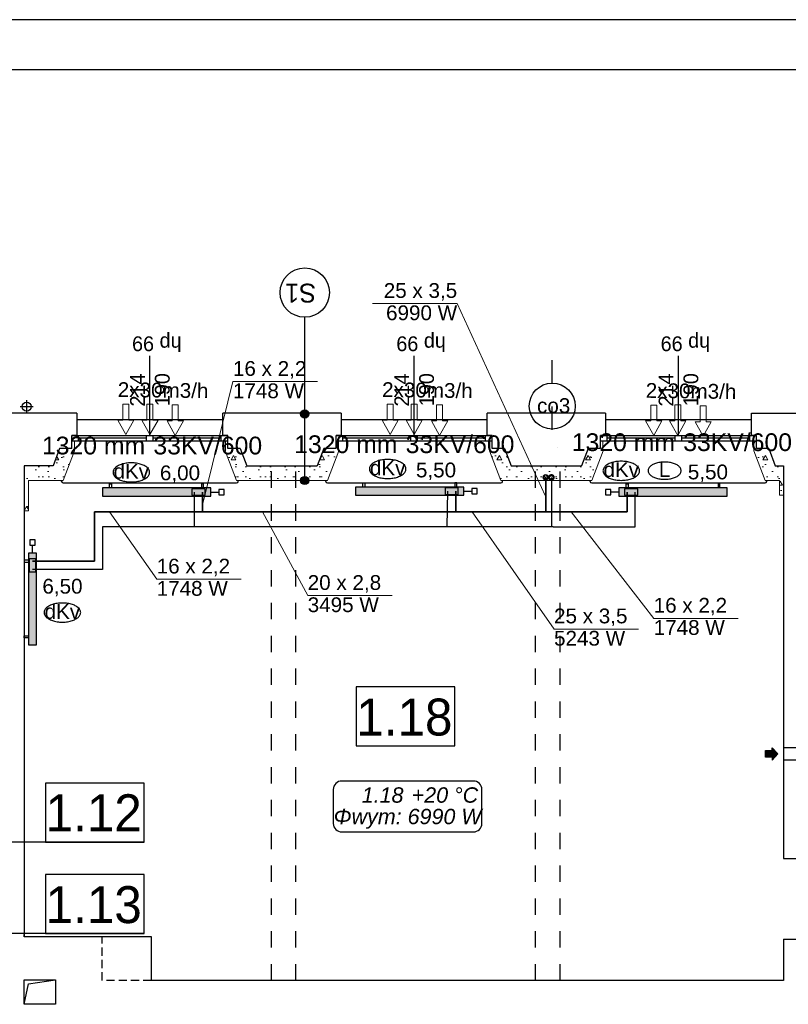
# Model space of a CAD drawing. Header units: millimetres. Extents: x 45180 to 119519, y 31297 to 302414.
# Tile 43 of 97: x 98824 to 108188, y 148160 to 160153. Entities that reach past the tile are written whole.
import ezdxf
from ezdxf.lldxf.tags import DXFTag

# ---------------------------------------------------------------- set-up
doc = ezdxf.new("R2010")
doc.units = ezdxf.units.MM
doc.header["$MEASUREMENT"] = 0
for name, pattern in [('Dashed', [564.444447, 282.222223, -282.222223]), ('Krawędzie ukryte', [150, 100, -50]), ('PHANTOM', [2.5, 1.25, -0.25, 0.25, -0.25, 0.25, -0.25]), ('Przerywana', [400, 200, -200])]:
    doc.linetypes.add(name, pattern=pattern)
doc.layers.get('0').update_dxf_attribs({"color": 252})
for name, color, linetype in [('#opisy', 7, 'Continuous'), ('#podkład', 252, 'Continuous'), ('_TABELA', 7, 'Continuous'), ('IS_Armatura_podłączeniowa_grz._dolnozas.', 7, 'SOLID'), ('IS_Armatura_Therm', 7, 'SOLID'), ('IS_Grafika', 7, 'SOLID'), ('IS_Grzejniki_Plan_rzut', 7, 'SOLID'), ('IS_Opisy_działek_Therm', 7, 'SOLID'), ('IS_Text_Armatury_Therm', 7, 'Continuous'), ('IS_Text_Konstrukcji', 7, 'Continuous'), ('IS_Text_Odbiornikow_Therm', 7, 'Continuous')]:
    doc.layers.add(name, color=color, linetype=linetype)
for name, color, linetype, lineweight in [('Arch ocieplenie_Nr_Pióra__21', 252, 'Continuous', 13), ('IS_Powrót', 5, 'DASHDOT', 35), ('IS_Zasilanie', 1, 'SOLID', 30)]:
    doc.layers.add(name, color=color, linetype=linetype, lineweight=lineweight)
doc.styles.add('ARIAL', font='arial.ttf', dxfattribs={"width": 0.75})
doc.styles.add('GENERATED_STYLE_3', font='txt')
doc.styles.add('GENERATED_STYLE_4', font='txt')
doc.styles.add('GENERATED_STYLE_5', font='txt')
doc.styles.get("Standard").update_dxf_attribs({"font": 'arial.ttf', "bigfont": 'BIGFONT.SHX'})
tags = doc.linetypes.add('DASHDOT', pattern=[20, 10, -5, 0, -5]).pattern_tags.tags
tags[10:11] = [DXFTag(74, 4), DXFTag(75, 0), DXFTag(340, '0'), DXFTag(46, 0.0), DXFTag(50, 0.0), DXFTag(44, 0.0), DXFTag(45, 0.0)]
tags[8:9] = [DXFTag(74, 4), DXFTag(75, 0), DXFTag(340, '0'), DXFTag(46, 0.0), DXFTag(50, 0.0), DXFTag(44, 0.0), DXFTag(45, 0.0)]
tags[6:7] = [DXFTag(74, 4), DXFTag(75, 0), DXFTag(340, '0'), DXFTag(46, 0.0), DXFTag(50, 0.0), DXFTag(44, 0.0), DXFTag(45, 0.0)]
tags[4:5] = [DXFTag(74, 4), DXFTag(75, 0), DXFTag(340, '0'), DXFTag(46, 0.0), DXFTag(50, 0.0), DXFTag(44, 0.0), DXFTag(45, 0.0)]
tags = doc.linetypes.add('SOLID', pattern=[10, 10, 0]).pattern_tags.tags
tags[6:7] = [DXFTag(74, 4), DXFTag(75, 0), DXFTag(340, '0'), DXFTag(46, 0.0), DXFTag(50, 0.0), DXFTag(44, 0.0), DXFTag(45, 0.0)]
tags[4:5] = [DXFTag(74, 4), DXFTag(75, 0), DXFTag(340, '0'), DXFTag(46, 0.0), DXFTag(50, 0.0), DXFTag(44, 0.0), DXFTag(45, 0.0)]
pattern_1 = [(0, (186358.74, 93686.4), (0, 623.5383), [60, -300]), (0, (186538.74, 93998.17), (0, 623.5383), [60, -300]), (60, (186358.74, 93686.4), (-540, 311.769), [60, -300]), (60, (186718.74, 93686.4), (-540, 311.769), [60, -300]), (120, (186418.74, 93686.4), (540, 311.769), [60, -300]), (120, (186778.74, 93686.4), (540, 311.769), [60, -300]), (0, (186358.74, 93746.4), (0, 120), [0, -120, 0, -180]), (45, (186418.74, 93746.4), (-84.85282, 84.85282), [0, -90, 0, -150])]

# ---------------------------------------------------------------- blocks, each defined once
blk = doc.blocks.new('E210168')
at = {"color": 7, "lineweight": 13}
for p, q in [((19.4, 19.8), (19.4, 13.6)), ((19.4, 19.8), (37, 9.9)), ((19.4, 0), (37, 9.9)), ((19.4, 6.2), (19.4, 0))]:
    blk.add_line(p, q, dxfattribs=at)
blk.add_lwpolyline([(19.4, 13.6), (0, 13.6), (0, 6.2), (19.4, 6.2)], dxfattribs=at)

msp = doc.modelspace()

# ---------------------------------------------------------------- hatches: boundary and pattern name
at = {"layer": '#podkład', "linetype": 'Continuous'}
for points in [[(102347, 155350), (102343, 155369), (102332, 155385), (102316, 155396), (102297, 155400), (102278, 155396), (102262, 155385), (102251, 155369), (102247, 155350), (102251, 155331), (102262, 155315), (102278, 155304), (102297, 155300), (102316, 155304), (102332, 155315), (102343, 155331)], [(102347, 154540), (102343, 154559), (102332, 154575), (102316, 154586), (102297, 154590), (102278, 154586), (102262, 154575), (102251, 154559), (102247, 154540), (102251, 154521), (102262, 154505), (102278, 154494), (102297, 154490), (102316, 154494), (102332, 154505), (102343, 154521)]]:
    msp.add_hatch(color=256, dxfattribs=at).paths.add_polyline_path(points, flags=0)
at = {"layer": 'Arch ocieplenie_Nr_Pióra__21', "linetype": 'Continuous'}
h = msp.add_hatch(dxfattribs=at)
h.set_pattern_fill('Structural_Concrete', color=256, style=0, pattern_type=2)
h.set_pattern_definition(pattern_1)
h.paths.add_polyline_path([(99490, 154900), (99490, 155020), (99460, 155020), (99460, 154930)], flags=0)
h = msp.add_hatch(dxfattribs=at)
h.set_pattern_fill('Structural_Concrete', color=256, style=0, pattern_type=2)
h.set_pattern_definition(pattern_1)
h.paths.add_polyline_path([(104580, 154930), (104580, 155020), (104550, 155020), (104550, 154900)], flags=0)
h = msp.add_hatch(dxfattribs=at)
h.set_pattern_fill('Structural_Concrete', color=256, style=0, pattern_type=2)
h.set_pattern_definition(pattern_1)
h.paths.add_polyline_path([(99354, 154540), (99491, 154900), (99310, 154930), (99230, 154720)], flags=0)
h = msp.add_hatch(dxfattribs=at)
h.set_pattern_fill('Structural_Concrete', color=256, style=0, pattern_type=2)
h.set_pattern_definition(pattern_1)
h.paths.add_polyline_path([(99491, 154900), (99490, 154900), (99460, 154930), (99310, 154930)], flags=0)
h = msp.add_hatch(dxfattribs=at)
h.set_pattern_fill('Structural_Concrete', color=256, style=0, pattern_type=2)
h.set_pattern_definition(pattern_1)
h.paths.add_polyline_path([(101510, 154930), (101360, 154930), (101330, 154900), (101329, 154900)], flags=0)
h = msp.add_hatch(dxfattribs=at)
h.set_pattern_fill('Structural_Concrete', color=256, style=0, pattern_type=2)
h.set_pattern_definition(pattern_1)
h.paths.add_polyline_path([(101590, 154720), (101510, 154930), (101329, 154900), (101466, 154540)], flags=0)
h = msp.add_hatch(dxfattribs=at)
h.set_pattern_fill('Structural_Concrete', color=256, style=0, pattern_type=2)
h.set_pattern_definition(pattern_1)
h.paths.add_polyline_path([(102574, 154540), (102711, 154900), (102530, 154930), (102450, 154720)], flags=0)
h = msp.add_hatch(dxfattribs=at)
h.set_pattern_fill('Structural_Concrete', color=256, style=0, pattern_type=2)
h.set_pattern_definition(pattern_1)
h.paths.add_polyline_path([(104810, 154720), (104730, 154930), (104549, 154900), (104686, 154540)], flags=0)
h = msp.add_hatch(dxfattribs=at)
h.set_pattern_fill('Structural_Concrete', color=256, style=0, pattern_type=2)
h.set_pattern_definition(pattern_1)
h.paths.add_polyline_path([(105794, 154540), (105931, 154900), (105750, 154930), (105670, 154720)], flags=0)
h = msp.add_hatch(dxfattribs=at)
h.set_pattern_fill('Structural_Concrete', color=256, style=0, pattern_type=2)
h.set_pattern_definition(pattern_1)
h.paths.add_polyline_path([(105931, 154900), (105930, 154900), (105900, 154930), (105750, 154930)], flags=0)
h = msp.add_hatch(dxfattribs=at)
h.set_pattern_fill('Structural_Concrete', color=256, style=0, pattern_type=2)
h.set_pattern_definition(pattern_1)
h.paths.add_polyline_path([(108030, 154720), (107950, 154930), (107769, 154900), (107906, 154540)], flags=0)
h = msp.add_hatch(dxfattribs=at)
h.set_pattern_fill('Structural_Concrete', color=256, style=0, pattern_type=2)
h.set_pattern_definition(pattern_1)
h.paths.add_polyline_path([(98880, 154720), (98880, 154170), (98930, 154170), (98930, 154540)], flags=0)
h = msp.add_hatch(dxfattribs=at)
h.set_pattern_fill('Structural_Concrete', color=256, style=0, pattern_type=2)
h.set_pattern_definition(pattern_1)
h.paths.add_polyline_path([(98930, 154540), (99354, 154540), (99230, 154720), (98880, 154720)], flags=0)
h = msp.add_hatch(dxfattribs=at)
h.set_pattern_fill('Structural_Concrete', color=256, style=0, pattern_type=2)
h.set_pattern_definition(pattern_1)
h.paths.add_polyline_path([(102020, 154720), (101590, 154720), (101466, 154540), (102020, 154540)], flags=0)
h = msp.add_hatch(dxfattribs=at)
h.set_pattern_fill('Structural_Concrete', color=256, style=0, pattern_type=2)
h.set_pattern_definition(pattern_1)
h.paths.add_polyline_path([(102020, 154540), (102574, 154540), (102450, 154720), (102020, 154720)], flags=0)
h = msp.add_hatch(dxfattribs=at)
h.set_pattern_fill('Structural_Concrete', color=256, style=0, pattern_type=2)
h.set_pattern_definition(pattern_1)
h.paths.add_polyline_path([(105240, 154720), (104810, 154720), (104686, 154540), (105240, 154540)], flags=0)
h = msp.add_hatch(dxfattribs=at)
h.set_pattern_fill('Structural_Concrete', color=256, style=0, pattern_type=2)
h.set_pattern_definition(pattern_1)
h.paths.add_polyline_path([(105240, 154540), (105794, 154540), (105670, 154720), (105240, 154720)], flags=0)
h = msp.add_hatch(dxfattribs=at)
h.set_pattern_fill('Structural_Concrete', color=256, style=0, pattern_type=2)
h.set_pattern_definition(pattern_1)
h.paths.add_polyline_path([(108130, 154720), (108030, 154720), (107906, 154540), (108080, 154540)], flags=0)
h = msp.add_hatch(dxfattribs=at)
h.set_pattern_fill('Structural_Concrete', color=256, style=0, pattern_type=2)
h.set_pattern_definition(pattern_1)
h.paths.add_polyline_path([(108080, 154540), (108080, 154360), (108130, 154360), (108130, 154720)], flags=0)
at = {"layer": 'IS_Grzejniki_Plan_rzut', "ltscale": 10}
for points in [[(101152, 154450), (99832, 154450), (99832, 154350), (101152, 154350)], [(104236, 154460), (102916, 154460), (102916, 154360), (104236, 154360)], [(107444, 154450), (106124, 154450), (106124, 154350), (107444, 154350)], [(98930, 153657), (98930, 152537), (99030, 152537), (99030, 153657)]]:
    msp.add_hatch(color=251, dxfattribs=at).paths.add_polyline_path(points)

# ---------------------------------------------------------------- linework, layer by layer
at = {"layer": '#podkład', "linetype": 'Continuous'}
for p, q in [((102297, 155350), (102297, 156529)), ((100410, 155090), (100410, 156060)), ((103630, 155090), (103630, 156060)), ((106850, 155090), (106850, 156060)), ((98830, 155440), (98990, 155440)), ((98910, 155360), (98910, 155520)), ((99520, 155360), (98470, 155360)), ((99520, 155360), (99520, 155090)), ((101300, 155090), (101300, 155360)), ((102740, 155360), (101300, 155360)), ((102740, 155360), (102740, 155090)), ((104520, 155090), (104520, 155360)), ((105960, 155360), (104520, 155360)), ((105960, 155360), (105960, 155090)), ((107740, 155090), (107740, 155360)), ((107740, 155360), (109670, 155360)), ((101300, 155280), (99520, 155280)), ((102297, 154590), (102297, 155300)), ((104520, 155280), (102740, 155280)), ((107740, 155280), (105960, 155280)), ((99460, 154930), (99460, 155090)), ((99520, 155090), (99460, 155090)), ((99460, 155090), (101360, 155090)), ((99540, 155020), (99540, 155090)), ((100370, 155020), (100370, 155090)), ((100450, 155020), (100450, 155090)), ((101280, 155020), (101280, 155090)), ((101360, 155090), (101300, 155090)), ((101360, 154930), (101360, 155090)), ((102680, 154930), (102680, 155090)), ((102740, 155090), (102680, 155090)), ((102680, 155090), (104580, 155090)), ((102760, 155020), (102760, 155090)), ((103590, 155020), (103590, 155090)), ((103670, 155020), (103670, 155090)), ((104500, 155020), (104500, 155090)), ((104580, 155090), (104520, 155090)), ((104580, 154930), (104580, 155090)), ((105900, 154930), (105900, 155090)), ((105960, 155090), (105900, 155090)), ((105900, 155090), (107800, 155090)), ((105980, 155020), (105980, 155090)), ((106810, 155020), (106810, 155090)), ((106890, 155020), (106890, 155090)), ((107720, 155020), (107720, 155090)), ((107800, 155090), (107740, 155090)), ((107800, 154930), (107800, 155090)), ((101360, 155020), (99460, 155020)), ((100370, 155055), (99540, 155055)), ((101280, 155055), (100450, 155055)), ((104580, 155020), (102680, 155020)), ((103590, 155055), (102760, 155055)), ((104500, 155055), (103670, 155055)), ((107800, 155020), (105900, 155020)), ((106810, 155055), (105980, 155055)), ((107720, 155055), (106890, 155055)), ((99310, 154930), (99230, 154720)), ((99460, 154930), (99310, 154930)), ((101510, 154930), (101360, 154930)), ((101510, 154930), (101590, 154720)), ((102530, 154930), (102450, 154720)), ((102680, 154930), (102530, 154930)), ((104730, 154930), (104580, 154930)), ((104730, 154930), (104810, 154720)), ((105750, 154930), (105670, 154720)), ((105900, 154930), (105750, 154930)), ((107950, 154930), (107800, 154930)), ((107950, 154930), (108030, 154720)), ((99230, 154720), (98880, 154720)), ((98880, 154720), (98880, 148980)), ((101590, 154720), (102450, 154720)), ((104810, 154720), (105670, 154720)), ((108030, 154720), (108130, 154720)), ((108130, 154720), (108130, 149935)), ((99334, 154530), (99334, 154540)), ((99354, 154510), (101466, 154510)), ((101486, 154530), (101486, 154540)), ((102554, 154530), (102554, 154540)), ((102574, 154510), (104686, 154510)), ((104706, 154530), (104706, 154540)), ((105774, 154530), (105774, 154540)), ((105794, 154510), (107906, 154510)), ((107926, 154530), (107926, 154540)), ((104125, 152027), (102925, 152027)), ((102925, 152027), (102925, 151307)), ((104125, 151307), (104125, 152027)), ((102925, 151307), (104125, 151307)), ((107910, 151170), (107910, 151250)), ((107910, 151250), (107990, 151250)), ((108060, 151210), (107990, 151285)), ((107990, 151250), (107990, 151285)), ((108390, 151285), (108130, 151285)), ((107990, 151170), (107910, 151170)), ((108060, 151210), (107990, 151135)), ((107990, 151170), (107990, 151135)), ((108390, 151135), (108130, 151135)), ((100340, 150853), (99140, 150853)), ((99140, 150853), (99140, 150133)), ((100340, 150133), (100340, 150853)), ((100340, 150133), (97359, 150133)), ((99140, 150133), (100340, 150133)), ((108130, 149935), (108290, 149935)), ((100340, 149742), (99140, 149742)), ((99140, 149742), (99140, 149022)), ((100340, 149022), (100340, 149742)), ((100340, 149022), (97390, 149022)), ((98880, 148980), (98880, 149010)), ((100430, 148980), (98880, 148980)), ((99140, 149022), (100340, 149022)), ((100430, 148450), (100430, 148980)), ((108130, 148955), (108290, 148955)), ((108130, 148955), (108130, 148450)), ((98880, 148160), (98880, 148460)), ((98880, 148460), (99260, 148460)), ((98880, 148160), (98930, 148410)), ((98930, 148410), (99260, 148460)), ((99260, 148460), (99260, 148160)), ((108130, 148450), (100430, 148450)), ((99260, 148160), (98880, 148160))]:
    msp.add_line(p, q, dxfattribs=at)
at = {"layer": '#podkład', "linetype": 'Dashed'}
msp.add_line((105312, 155158), (105312, 156216), dxfattribs=at)
at = {"layer": '#podkład', "linetype": 'Przerywana'}
for p, q in [((101890, 148450), (101890, 154720)), ((102190, 148450), (102190, 154720)), ((105110, 148450), (105110, 154720)), ((105410, 148450), (105410, 154720))]:
    msp.add_line(p, q, dxfattribs=at)
at = {"layer": '#podkład', "linetype": 'Krawędzie ukryte'}
for p, q in [((99830, 148450), (99830, 148980)), ((100430, 148450), (99830, 148450))]:
    msp.add_line(p, q, dxfattribs=at)
at = {"layer": '#podkład', "linetype": 'Continuous'}
for centre, radius in [((102297, 156829), 300), ((98910, 155440), 55), ((102297, 155350), 50), ((102297, 154540), 50)]:
    msp.add_circle(centre, radius, dxfattribs=at)
for centre, start, end in [((99354, 154530), 180, 270), ((101466, 154530), 270, 0), ((102574, 154530), 180, 270), ((104686, 154530), 270, 0), ((105794, 154530), 180, 270), ((107906, 154530), 270, 0)]:
    msp.add_arc(centre, 20, start, end, dxfattribs=at)
at = {"layer": '#podkład', "linetype": 'Continuous', "extrusion": (0, 0, -1)}
for points in [[(-107990, 151170), (-107910, 151250), (-107910, 151170)], [(-107910, 151250), (-107990, 151170), (-107990, 151250)], [(-107990, 151250), (-108060, 151210), (-107990, 151285)], [(-107990, 151170), (-108060, 151210), (-107990, 151250)], [(-108060, 151210), (-107990, 151170), (-107990, 151135)]]:
    msp.add_solid(points, dxfattribs=at)
at = {"layer": '_TABELA', "color": 7}
for p, q in [((115780, 160153), (45180, 160153)), ((115180, 159543), (47680, 159543))]:
    msp.add_line(p, q, dxfattribs=at)
at = {"layer": 'Arch ocieplenie_Nr_Pióra__21', "linetype": 'Continuous'}
for p, q in [((99490, 155020), (99460, 155020)), ((99460, 155020), (99460, 154930)), ((99490, 154900), (99490, 155020)), ((101360, 155020), (101330, 155020)), ((101330, 155020), (101330, 154900)), ((101360, 154930), (101360, 155020)), ((102710, 155020), (102680, 155020)), ((102680, 155020), (102680, 154930)), ((102710, 154900), (102710, 155020)), ((104580, 155020), (104550, 155020)), ((104550, 155020), (104550, 154900)), ((104580, 154930), (104580, 155020)), ((105930, 155020), (105900, 155020)), ((105900, 155020), (105900, 154930)), ((105930, 154900), (105930, 155020)), ((107800, 155020), (107770, 155020)), ((107770, 155020), (107770, 154900)), ((107800, 154930), (107800, 155020)), ((99310, 154930), (99230, 154720)), ((99460, 154930), (99310, 154930)), ((99354, 154540), (99491, 154900)), ((99491, 154900), (99490, 154900)), ((101330, 154900), (101329, 154900)), ((101329, 154900), (101466, 154540)), ((101510, 154930), (101360, 154930)), ((101590, 154720), (101510, 154930)), ((102530, 154930), (102450, 154720)), ((102680, 154930), (102530, 154930)), ((102574, 154540), (102711, 154900)), ((102711, 154900), (102710, 154900)), ((104550, 154900), (104549, 154900)), ((104549, 154900), (104686, 154540)), ((104730, 154930), (104580, 154930)), ((104810, 154720), (104730, 154930)), ((105750, 154930), (105670, 154720)), ((105900, 154930), (105750, 154930)), ((105794, 154540), (105931, 154900)), ((105931, 154900), (105930, 154900)), ((107770, 154900), (107769, 154900)), ((107769, 154900), (107906, 154540)), ((107950, 154930), (107800, 154930)), ((108030, 154720), (107950, 154930)), ((98880, 154720), (98880, 154170)), ((99230, 154720), (98880, 154720)), ((102020, 154720), (101590, 154720)), ((102450, 154720), (102020, 154720)), ((105240, 154720), (104810, 154720)), ((105670, 154720), (105240, 154720)), ((108130, 154720), (108030, 154720)), ((108130, 154360), (108130, 154720)), ((98930, 154170), (98930, 154540)), ((98930, 154540), (99354, 154540)), ((101466, 154540), (102020, 154540)), ((102020, 154540), (102574, 154540)), ((104686, 154540), (105240, 154540)), ((105240, 154540), (105794, 154540)), ((107906, 154540), (108080, 154540)), ((108080, 154540), (108080, 154360)), ((108080, 154360), (108130, 154360)), ((98880, 154170), (98930, 154170))]:
    msp.add_line(p, q, dxfattribs=at)
at = {"layer": 'IS_Armatura_podłączeniowa_grz._dolnozas.', "ltscale": 10}
for p, q in [((101082, 154440), (100922, 154440)), ((100922, 154440), (100922, 154360)), ((100922, 154360), (101082, 154360)), ((101082, 154360), (101082, 154440)), ((101082, 154440), (101082, 154440)), ((104166, 154450), (104006, 154450)), ((104006, 154450), (104006, 154370)), ((104006, 154370), (104166, 154370)), ((104166, 154370), (104166, 154450)), ((104166, 154450), (104166, 154450)), ((106354, 154440), (106194, 154440)), ((106194, 154440), (106194, 154360)), ((106194, 154360), (106354, 154360)), ((106354, 154360), (106354, 154440)), ((106354, 154440), (106354, 154440)), ((98940, 153587), (98940, 153427)), ((99020, 153587), (98940, 153587)), ((98940, 153587), (98940, 153587)), ((99020, 153427), (99020, 153587)), ((98940, 153427), (99020, 153427))]:
    msp.add_line(p, q, dxfattribs=at)
at = {"layer": 'IS_Armatura_Therm', "ltscale": 10}
for p, q in [((101152, 154400), (101250, 154400)), ((101314, 154432), (101250, 154432)), ((101250, 154432), (101250, 154367)), ((101250, 154367), (101314, 154367)), ((101314, 154367), (101314, 154432)), ((104236, 154410), (104334, 154410)), ((104398, 154442), (104334, 154442)), ((104334, 154442), (104334, 154377)), ((104334, 154377), (104398, 154377)), ((104398, 154377), (104398, 154442)), ((106026, 154432), (105962, 154432)), ((105962, 154432), (105962, 154367)), ((105962, 154367), (106026, 154367)), ((106026, 154367), (106026, 154432)), ((106124, 154400), (106026, 154400)), ((99012, 153819), (98948, 153819)), ((98948, 153819), (98948, 153754)), ((98948, 153754), (99012, 153754)), ((98980, 153657), (98980, 153754)), ((99012, 153754), (99012, 153819))]:
    msp.add_line(p, q, dxfattribs=at)
at = {"layer": 'IS_Grafika', "ltscale": 10}
msp.add_line((105375, 154947), (105375, 154947), dxfattribs=at)
msp.add_circle((105312, 155446), 280, dxfattribs=at)
for points, knots in [([(100184, 154755), (100173, 154755), (100152, 154754), (100120, 154751), (100090, 154745), (100063, 154737), (100038, 154727), (100016, 154716), (99997, 154703), (99982, 154689), (99970, 154673), (99963, 154656), (99961, 154645), (99961, 154639)], [0, 0, 0, 0, 33.024043, 64.733497, 94.961552, 123.540383, 150.314771, 175.16102, 198.015155, 218.916387, 238.072713, 255.947572, 273.334314, 273.334314, 273.334314, 273.334314]), ([(100407, 154639), (100407, 154645), (100406, 154656), (100398, 154673), (100387, 154689), (100371, 154703), (100352, 154716), (100330, 154727), (100305, 154737), (100278, 154745), (100248, 154751), (100217, 154754), (100195, 154755), (100184, 154755)], [0, 0, 0, 0, 17.386742, 35.2616, 54.417927, 75.319159, 98.173293, 123.019543, 149.793931, 178.372762, 208.600817, 240.310271, 273.334314, 273.334314, 273.334314, 273.334314]), ([(103307, 154797), (103296, 154797), (103274, 154796), (103243, 154792), (103213, 154787), (103186, 154779), (103161, 154769), (103139, 154758), (103120, 154745), (103104, 154730), (103093, 154715), (103085, 154698), (103084, 154686), (103084, 154680)], [0, 0, 0, 0, 33.024043, 64.733497, 94.961552, 123.540383, 150.314771, 175.16102, 198.015155, 218.916387, 238.072713, 255.947572, 273.334314, 273.334314, 273.334314, 273.334314]), ([(103530, 154680), (103530, 154686), (103529, 154698), (103521, 154715), (103510, 154730), (103494, 154745), (103475, 154758), (103453, 154769), (103428, 154779), (103401, 154787), (103371, 154792), (103340, 154796), (103318, 154797), (103307, 154797)], [0, 0, 0, 0, 17.386742, 35.2616, 54.417927, 75.319159, 98.173293, 123.019543, 149.793931, 178.372762, 208.600817, 240.310271, 273.334314, 273.334314, 273.334314, 273.334314]), ([(106153, 154775), (106142, 154775), (106121, 154774), (106089, 154771), (106060, 154765), (106032, 154757), (106007, 154747), (105985, 154736), (105966, 154723), (105951, 154709), (105939, 154693), (105932, 154676), (105930, 154664), (105930, 154659)], [0, 0, 0, 0, 33.024043, 64.733497, 94.961552, 123.540383, 150.314771, 175.16102, 198.015155, 218.916387, 238.072713, 255.947572, 273.334314, 273.334314, 273.334314, 273.334314]), ([(106377, 154659), (106377, 154664), (106375, 154676), (106368, 154693), (106356, 154709), (106340, 154723), (106322, 154736), (106299, 154747), (106274, 154757), (106247, 154765), (106217, 154771), (106186, 154774), (106164, 154775), (106153, 154775)], [0, 0, 0, 0, 17.386742, 35.2616, 54.417927, 75.319159, 98.173293, 123.019543, 149.793931, 178.372762, 208.600817, 240.310271, 273.334314, 273.334314, 273.334314, 273.334314]), ([(106681, 154765), (106671, 154765), (106652, 154764), (106623, 154761), (106596, 154756), (106572, 154749), (106549, 154740), (106529, 154730), (106512, 154718), (106498, 154705), (106488, 154691), (106481, 154676), (106479, 154665), (106479, 154660)], [0, 0, 0, 0, 29.81303, 58.439291, 85.728194, 111.528232, 135.699277, 158.129661, 178.761629, 197.63058, 214.924287, 231.061128, 246.757311, 246.757311, 246.757311, 246.757311]), ([(106883, 154660), (106883, 154665), (106881, 154676), (106874, 154691), (106864, 154705), (106850, 154718), (106833, 154730), (106813, 154740), (106790, 154749), (106766, 154756), (106739, 154761), (106711, 154764), (106691, 154765), (106681, 154765)], [0, 0, 0, 0, 15.696184, 31.833024, 49.126731, 67.995682, 88.62765, 111.058035, 135.229079, 161.029117, 188.31802, 216.944282, 246.757311, 246.757311, 246.757311, 246.757311]), ([(99961, 154639), (99961, 154633), (99963, 154621), (99970, 154604), (99982, 154589), (99997, 154574), (100016, 154562), (100038, 154550), (100063, 154540), (100090, 154533), (100120, 154527), (100152, 154523), (100173, 154522), (100184, 154522)], [0, 0, 0, 0, 17.386742, 35.2616, 54.417927, 75.319159, 98.173293, 123.019543, 149.793931, 178.372762, 208.600817, 240.310271, 273.334314, 273.334314, 273.334314, 273.334314]), ([(100184, 154522), (100195, 154522), (100217, 154523), (100248, 154527), (100278, 154533), (100305, 154540), (100330, 154550), (100352, 154562), (100371, 154574), (100387, 154589), (100398, 154604), (100406, 154621), (100407, 154633), (100407, 154639)], [0, 0, 0, 0, 33.024043, 64.733497, 94.961552, 123.540383, 150.314771, 175.16102, 198.015155, 218.916387, 238.072713, 255.947572, 273.334314, 273.334314, 273.334314, 273.334314]), ([(103084, 154680), (103084, 154675), (103085, 154663), (103093, 154646), (103104, 154630), (103120, 154616), (103139, 154603), (103161, 154592), (103186, 154582), (103213, 154574), (103243, 154568), (103274, 154565), (103296, 154564), (103307, 154564)], [0, 0, 0, 0, 17.386742, 35.2616, 54.417927, 75.319159, 98.173293, 123.019543, 149.793931, 178.372762, 208.600817, 240.310271, 273.334314, 273.334314, 273.334314, 273.334314]), ([(103307, 154564), (103318, 154564), (103340, 154565), (103371, 154568), (103401, 154574), (103428, 154582), (103453, 154592), (103475, 154603), (103494, 154616), (103510, 154630), (103521, 154646), (103529, 154663), (103530, 154675), (103530, 154680)], [0, 0, 0, 0, 33.024043, 64.733497, 94.961552, 123.540383, 150.314771, 175.16102, 198.015155, 218.916387, 238.072713, 255.947572, 273.334314, 273.334314, 273.334314, 273.334314]), ([(105930, 154659), (105930, 154653), (105932, 154641), (105939, 154624), (105951, 154609), (105966, 154594), (105985, 154581), (106007, 154570), (106032, 154560), (106060, 154552), (106089, 154547), (106121, 154543), (106142, 154542), (106153, 154542)], [0, 0, 0, 0, 17.386742, 35.2616, 54.417927, 75.319159, 98.173293, 123.019543, 149.793931, 178.372762, 208.600817, 240.310271, 273.334314, 273.334314, 273.334314, 273.334314]), ([(106153, 154542), (106164, 154542), (106186, 154543), (106217, 154547), (106247, 154552), (106274, 154560), (106299, 154570), (106322, 154581), (106340, 154594), (106356, 154609), (106368, 154624), (106375, 154641), (106377, 154653), (106377, 154659)], [0, 0, 0, 0, 33.024043, 64.733497, 94.961552, 123.540383, 150.314771, 175.16102, 198.015155, 218.916387, 238.072713, 255.947572, 273.334314, 273.334314, 273.334314, 273.334314]), ([(106479, 154660), (106479, 154655), (106481, 154644), (106488, 154629), (106498, 154615), (106512, 154602), (106529, 154590), (106549, 154580), (106572, 154571), (106596, 154564), (106623, 154559), (106652, 154555), (106671, 154555), (106681, 154555)], [0, 0, 0, 0, 15.696184, 31.833024, 49.126731, 67.995682, 88.62765, 111.058035, 135.229079, 161.029117, 188.31802, 216.944282, 246.757311, 246.757311, 246.757311, 246.757311]), ([(106681, 154555), (106691, 154555), (106711, 154555), (106739, 154559), (106766, 154564), (106790, 154571), (106813, 154580), (106833, 154590), (106850, 154602), (106864, 154615), (106874, 154629), (106881, 154644), (106883, 154655), (106883, 154660)], [0, 0, 0, 0, 29.81303, 58.439291, 85.728194, 111.528232, 135.699277, 158.129661, 178.761629, 197.63058, 214.924287, 231.061128, 246.757311, 246.757311, 246.757311, 246.757311]), ([(99344, 153048), (99333, 153048), (99311, 153048), (99280, 153044), (99250, 153038), (99223, 153030), (99198, 153021), (99176, 153009), (99157, 152996), (99141, 152982), (99130, 152966), (99122, 152950), (99121, 152938), (99121, 152932)], [0, 0, 0, 0, 33.024043, 64.733497, 94.961552, 123.540383, 150.314771, 175.16102, 198.015155, 218.916387, 238.072713, 255.947572, 273.334314, 273.334314, 273.334314, 273.334314]), ([(99567, 152932), (99567, 152938), (99565, 152950), (99558, 152966), (99546, 152982), (99531, 152996), (99512, 153009), (99490, 153021), (99465, 153030), (99438, 153038), (99408, 153044), (99376, 153048), (99355, 153048), (99344, 153048)], [0, 0, 0, 0, 17.386742, 35.2616, 54.417927, 75.319159, 98.173293, 123.019543, 149.793931, 178.372762, 208.600817, 240.310271, 273.334314, 273.334314, 273.334314, 273.334314]), ([(99121, 152932), (99121, 152926), (99122, 152914), (99130, 152898), (99141, 152882), (99157, 152868), (99176, 152855), (99198, 152843), (99223, 152834), (99250, 152826), (99280, 152820), (99311, 152816), (99333, 152815), (99344, 152815)], [0, 0, 0, 0, 17.386742, 35.2616, 54.417927, 75.319159, 98.173293, 123.019543, 149.793931, 178.372762, 208.600817, 240.310271, 273.334314, 273.334314, 273.334314, 273.334314]), ([(99344, 152815), (99355, 152815), (99376, 152816), (99408, 152820), (99438, 152826), (99465, 152834), (99490, 152843), (99512, 152855), (99531, 152868), (99546, 152882), (99558, 152898), (99565, 152914), (99567, 152926), (99567, 152932)], [0, 0, 0, 0, 33.024043, 64.733497, 94.961552, 123.540383, 150.314771, 175.16102, 198.015155, 218.916387, 238.072713, 255.947572, 273.334314, 273.334314, 273.334314, 273.334314])]:
    msp.add_open_spline(points, degree=3, knots=knots, dxfattribs=at)
at = {"layer": 'IS_Grzejniki_Plan_rzut', "ltscale": 10}
for p, q in [((99920, 154450), (99920, 154500)), ((99920, 154500), (99944, 154500)), ((99944, 154500), (99944, 154450)), ((101064, 154500), (101040, 154500)), ((101040, 154500), (101040, 154450)), ((101064, 154450), (101064, 154500)), ((103004, 154460), (103004, 154510)), ((103004, 154510), (103028, 154510)), ((103028, 154510), (103028, 154460)), ((104148, 154510), (104124, 154510)), ((104124, 154510), (104124, 154460)), ((104148, 154460), (104148, 154510)), ((106212, 154450), (106212, 154500)), ((106212, 154500), (106236, 154500)), ((106236, 154500), (106236, 154450)), ((107356, 154500), (107332, 154500)), ((107332, 154500), (107332, 154450)), ((107356, 154450), (107356, 154500)), ((101152, 154450), (99832, 154450)), ((99832, 154450), (99832, 154350)), ((101152, 154350), (101152, 154450)), ((101152, 154450), (101152, 154450)), ((104236, 154460), (102916, 154460)), ((102916, 154460), (102916, 154360)), ((102916, 154360), (104236, 154360)), ((104236, 154360), (104236, 154460)), ((104236, 154460), (104236, 154460)), ((107444, 154450), (106124, 154450)), ((106124, 154450), (106124, 154350)), ((107444, 154350), (107444, 154450)), ((107444, 154450), (107444, 154450)), ((99832, 154350), (101152, 154350)), ((106124, 154350), (107444, 154350)), ((98930, 153657), (98930, 152537)), ((99030, 153657), (98930, 153657)), ((98930, 153657), (98930, 153657)), ((99030, 152537), (99030, 153657)), ((98930, 153569), (98880, 153569)), ((98880, 153569), (98880, 153544)), ((98880, 153544), (98930, 153544)), ((98880, 152624), (98880, 152649)), ((98880, 152649), (98930, 152649)), ((98930, 152624), (98880, 152624)), ((98930, 152537), (99030, 152537))]:
    msp.add_line(p, q, dxfattribs=at)
at = {"layer": 'IS_Opisy_działek_Therm', "lineweight": 5, "ltscale": 10}
for p, q in [((104154, 156695), (103124, 156695)), ((105225, 154359), (104154, 156695)), ((101052, 154245), (101422, 155745)), ((101422, 155745), (102452, 155745)), ((99918, 154157), (100493, 153338)), ((101781, 154157), (102333, 153138)), ((104336, 154157), (105334, 152731)), ((105542, 154157), (106548, 152861)), ((100493, 153338), (101523, 153338)), ((102333, 153138), (103363, 153138)), ((106548, 152861), (107578, 152861)), ((105334, 152731), (106364, 152731))]:
    msp.add_line(p, q, dxfattribs=at)
at = {"layer": 'IS_Powrót', "ltscale": 10}
for p, q in [((105233, 154579), (105233, 154157)), ((101052, 154157), (101052, 154400)), ((104136, 154410), (104136, 154157)), ((106224, 154157), (106224, 154400)), ((100892, 154157), (99735, 154157)), ((99735, 154157), (99735, 153557)), ((101052, 154157), (100892, 154157)), ((104136, 154157), (101052, 154157)), ((105225, 154157), (104136, 154157)), ((105225, 154157), (106224, 154157)), ((99735, 153557), (98980, 153557))]:
    msp.add_line(p, q, dxfattribs=at)
at = {"layer": 'IS_Powrót', "color": 5, "lineweight": 0, "ltscale": 20}
msp.add_circle((105233, 154579), 34.1, dxfattribs=at)
at = {"layer": 'IS_Powrót', "color": 5, "lineweight": 30, "ltscale": 20}
msp.add_circle((105233, 154579), 22.1, dxfattribs=at)
at = {"layer": 'IS_Text_Konstrukcji', "linetype": 'SOLID', "ltscale": 10}
msp.add_lwpolyline([(102749, 150260), (104352, 150260, 0.414214), (104455, 150363), (104455, 150777, 0.414214), (104352, 150880), (102749, 150880, 0.414214), (102645, 150777), (102645, 150363, 0.414214), (102749, 150260)], format="xyb", dxfattribs=at)
at = {"layer": 'IS_Zasilanie', "ltscale": 10}
for p, q in [((105302, 154578), (105302, 153976)), ((104036, 154410), (104029, 153976)), ((106324, 153976), (106324, 154400)), ((100785, 153976), (99835, 153976)), ((99835, 153976), (99835, 153457)), ((100952, 153976), (100785, 153976)), ((105325, 153976), (104029, 153976)), ((105325, 153976), (106324, 153976)), ((99835, 153457), (98980, 153457))]:
    msp.add_line(p, q, dxfattribs=at)
msp.add_lwpolyline([(104029, 153976), (100952, 153976), (100952, 154400)], dxfattribs=at)
at = {"layer": 'IS_Zasilanie', "color": 1, "linetype": 'PHANTOM', "lineweight": 0, "ltscale": 250}
msp.add_circle((105302, 154578), 34.1, dxfattribs=at)
at = {"layer": 'IS_Zasilanie', "color": 1, "linetype": 'PHANTOM', "lineweight": 30, "ltscale": 250}
msp.add_circle((105302, 154578), 22.1, dxfattribs=at)

# ---------------------------------------------------------------- block references
at = {"color": 7, "lineweight": 5, "xscale": 10, "yscale": 10, "zscale": 10, "rotation": 270.0966492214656}
for p in [(100018, 155469), (100311, 155470), (100620, 155460), (103238, 155469), (103531, 155470), (103840, 155460), (106450, 155459), (106742, 155460), (107052, 155450)]:
    msp.add_blockref('E210168', p, dxfattribs=at)

# ---------------------------------------------------------------- texts
at = {"layer": '#opisy', "color": 7, "lineweight": 0, "style": 'ARIAL'}
for p in [(100018, 155558, 140), (103238, 155558, 140), (106450, 155548, 140)]:
    msp.add_text('2x30m3/h', height=180, rotation=359.2172, dxfattribs=at).set_placement(p)
at = {"layer": '#podkład', "linetype": 'Continuous'}
for s, height, rotation, style, p in [('S1', 230, 180, 'GENERATED_STYLE_3', (102434, 156938)), ('hp 99', 180, 180, 'GENERATED_STYLE_5', (100796, 156296)), ('hp 99', 180, 180, 'GENERATED_STYLE_5', (104016, 156296)), ('hp 99', 180, 180, 'GENERATED_STYLE_5', (107236, 156296)), ('214', 180, 90, 'GENERATED_STYLE_5', (100349, 155441)), ('190', 180, 90, 'GENERATED_STYLE_5', (100651, 155446)), ('214', 180, 90, 'GENERATED_STYLE_5', (103569, 155441)), ('190', 180, 90, 'GENERATED_STYLE_5', (103871, 155446)), ('214', 180, 90, 'GENERATED_STYLE_5', (106789, 155441)), ('190', 180, 90, 'GENERATED_STYLE_5', (107091, 155446))]:
    msp.add_text(s, height=height, rotation=rotation, dxfattribs=dict(at, style=style)).set_placement(p)
at = {"layer": '#podkład', "linetype": 'Continuous', "style": 'GENERATED_STYLE_4'}
for s, p in [('1.18', (102925, 151434)), ('1.12', (99140, 150268)), ('1.13', (99140, 149149))]:
    msp.add_text(s, height=450, dxfattribs=at).set_placement(p)
at = {"layer": 'IS_Grafika', "ltscale": 10, "char_height": 180}
for s, insert, attachment_point in [('\\fArial|b0|i0;co3', (105127, 155360), 7), ('\\fArial|b0|i0;dKv', (100184, 154742), 2), ('\\fArial|b0|i0;dKv', (103307, 154784), 2), ('\\fArial|b0|i0;dKv', (106153, 154762), 2), ('\\fArial|b0|i0;L', (106681, 154763), 2), ('\\fArial|b0|i0;dKv', (99344, 153035), 2)]:
    msp.add_mtext(s, dxfattribs=dict(at, insert=insert, attachment_point=attachment_point))
at = {"layer": 'IS_Opisy_działek_Therm', "ltscale": 10, "char_height": 180}
for s, insert, attachment_point in [('\\fArial|b0|i0;25 x 3,5', (104154, 156731), 9), ('\\fArial|b0|i0;6990 W', (104154, 156673), 3), ('\\fArial|b0|i0;16 x 2,2', (101422, 155781), 7), ('\\fArial|b0|i0;1748 W', (101422, 155723), 1), ('\\fArial|b0|i0;16 x 2,2', (100493, 153374), 7), ('\\fArial|b0|i0;1748 W', (100493, 153316), 1), ('\\fArial|b0|i0;20 x 2,8', (102333, 153174), 7), ('\\fArial|b0|i0;3495 W', (102333, 153117), 1), ('\\fArial|b0|i0;16 x 2,2', (106548, 152897), 7), ('\\fArial|b0|i0;25 x 3,5', (105334, 152767), 7), ('\\fArial|b0|i0;1748 W', (106548, 152840), 1), ('\\fArial|b0|i0;5243 W', (105334, 152709), 1)]:
    msp.add_mtext(s, dxfattribs=dict(at, insert=insert, attachment_point=attachment_point))
at = {"layer": 'IS_Text_Armatury_Therm', "linetype": 'SOLID', "ltscale": 10, "char_height": 180}
for s, insert, attachment_point in [('\\fArial|b0|i0;5,50  ', (104141, 154545), 9), ('\\fArial|b0|i0;6,00  ', (101022, 154510), 9), ('\\fArial|b0|i0;5,50  ', (106964, 154521), 7), ('\\fArial|b0|i0;6,50  ', (99590, 153129), 9)]:
    msp.add_mtext(s, dxfattribs=dict(at, insert=insert, attachment_point=attachment_point))
at = {"layer": 'IS_Text_Konstrukcji', "linetype": 'SOLID', "ltscale": 10, "char_height": 187.2}
for s, insert, attachment_point in [('\\fArial|b0|i1;1.18', (103500, 150613), 9), ('\\fArial|b0|i1;+20 °C', (103600, 150613), 7), ('\\fArial|b0|i1;Φwym: 6990 W', (103550, 150541), 2)]:
    msp.add_mtext(s, dxfattribs=dict(at, insert=insert, attachment_point=attachment_point))
at = {"layer": 'IS_Text_Odbiornikow_Therm', "linetype": 'SOLID', "ltscale": 10, "char_height": 216}
for s, insert, attachment_point in [('\\fArial|b0|i0;1320 mm', (100353, 155074), 3), ('\\fArial|b0|i0;33KV/600', (100453, 155074), 1), ('\\fArial|b0|i0;1320 mm', (103426, 155090), 3), ('\\fArial|b0|i0;33KV/600', (103526, 155090), 1), ('\\fArial|b0|i0;1320 mm', (106808, 155115), 3), ('\\fArial|b0|i0;33KV/600', (106908, 155115), 1)]:
    msp.add_mtext(s, dxfattribs=dict(at, insert=insert, attachment_point=attachment_point))

doc.saveas('drawing.dxf')
